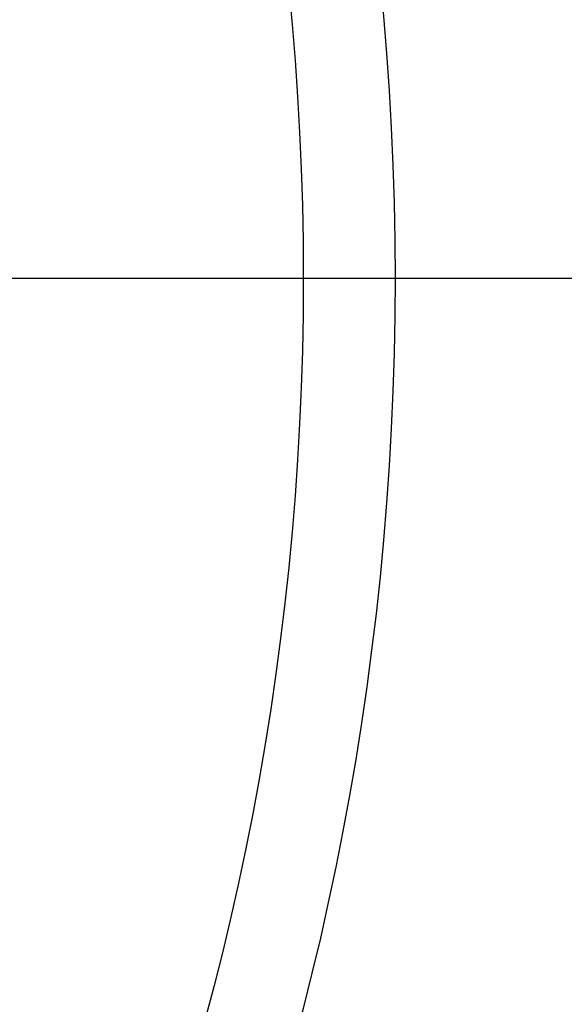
# Model space of a CAD drawing. Header units: millimetres. Extents: x -1050 to -330, y -360 to 360.
# Tile 83 of 165: x -438 to -384, y -72 to 26. Entities that reach past the tile are written whole.
import ezdxf

# ---------------------------------------------------------------- set-up
doc = ezdxf.new("R2010")
doc.units = ezdxf.units.MM
doc.layers.add('Flora Ø70', color=7, linetype='Continuous', true_color=0xc80000)

msp = doc.modelspace()

# ---------------------------------------------------------------- linework, layer by layer
at = {"layer": 'Flora Ø70'}
for centre, radius in [((-689.818, 0, 508.9), 359.618), ((-689.818, 0, 480.518), 343.168), ((-689.818, 0, 461.095), 342.205), ((-689.818, 0, 530), 334.5), ((-689.818, 0, 227.696), 289.291), ((-689.818, 0, 302.541), 280.193)]:
    msp.add_circle(centre, radius, dxfattribs=at)
at = {"layer": 'Flora Ø70', "extrusion": (0, 0, -1)}
msp.add_circle((689.818, 0, -530), 320.442, dxfattribs=at)
at = {"layer": 'Flora Ø70'}
for points, degree in [([(-459.266, 0, 22), (-369.376, 0, 530)], 1), ([(-440.818, 0), (-404.486, 0, 205.322), (-368.154, 0, 410.643)], 2)]:
    msp.add_open_spline(points, degree=degree, dxfattribs=at)

doc.saveas('drawing.dxf')
